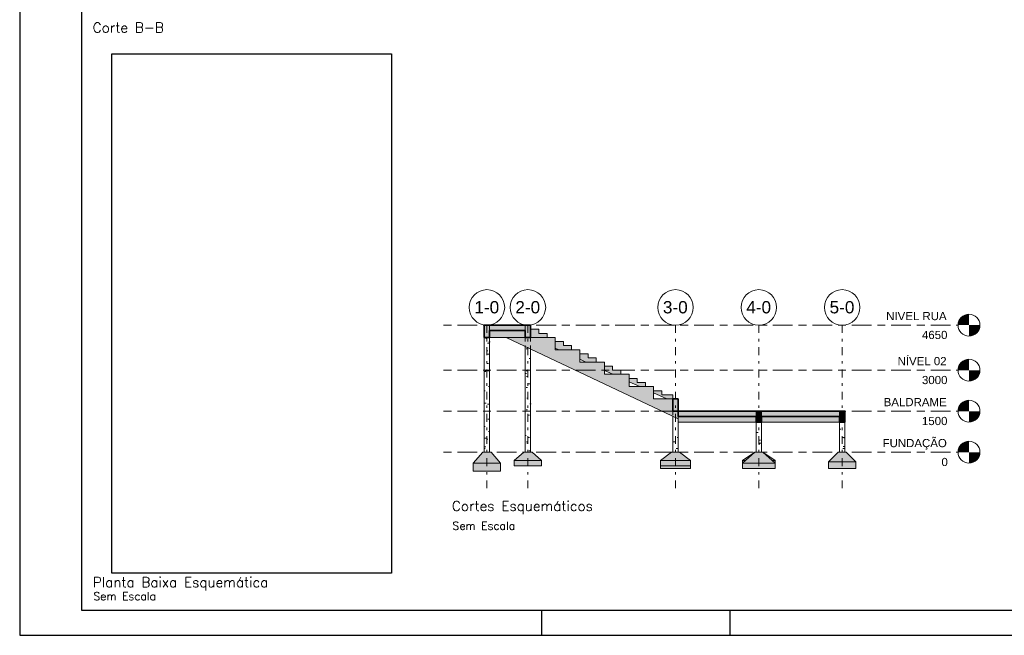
# Model space of a CAD drawing. Extents: x 0 to 84.1, y 0 to 59.4.
# Tile 1 of 5: x 0 to 39.6, y 0 to 24.8. Entities that reach past the tile are written whole.
import ezdxf

# ---------------------------------------------------------------- set-up
doc = ezdxf.new("R2010")
doc.units = 0
doc.header["$LTSCALE"] = 0.05
doc.header["$MEASUREMENT"] = 0
for name, pattern in [('Centro', [31.75, 6.35, -4.7625, 15.875, -4.7625]), ('Traço', [6.35, 3.175, -3.175]), ('Traço ponto', [15.875, 6.35, -4.7625, 0, -4.7625])]:
    doc.linetypes.add(name, pattern=pattern)
doc.layers.get('0').update_dxf_attribs({"linetype": 'CONTINUOUS'})
doc.layers.add('1', color=1, linetype='CONTINUOUS')
doc.layers.add('2', color=2, linetype='CONTINUOUS')
for name, color, linetype, lineweight in [('A-FLOR', 192, 'CONTINUOUS', 9), ('A-FLOR-LEVL', 51, 'CONTINUOUS', 9), ('S-BEAM', 12, 'CONTINUOUS', 9), ('S-COLS', 52, 'CONTINUOUS', 9), ('S-COLS-HDLN', 52, 'Traço', 9), ('S-FSTN', 251, 'CONTINUOUS', 9), ('S-GRID', 253, 'CONTINUOUS', 9), ('S-GRID-IDEN', 253, 'CONTINUOUS', 9)]:
    doc.layers.add(name, color=color, linetype=linetype, lineweight=lineweight)
doc.styles.add('Arial', font='arial.ttf', dxfattribs={"height": 300})
doc.styles.add('Arial_1', font='arial.ttf', dxfattribs={"height": 450})
doc.styles.get("Standard").update_dxf_attribs({"font": 'ROMANS.SHX'})
picture_1 = doc.add_image_def('image4.jpg', size_in_pixel=(5000, 9290))
pattern_1 = [(0, (25.33582, 10.64808), (0.89408, 0.22352), [0.007377, -0.663183, 0.007377, -0.663183, -3.57632]), (0, (25.33582, 10.64808), (0.89408, 0.22352), [-1.34112, 0.007377, -1.333743, 0.007377, -0.663183, -1.56464]), (0, (25.33582, 10.64808), (0.89408, 0.22352), [-3.3528, 0.007377, -0.439663, 0.007377, -1.110223]), (120, (25.6711, 10.75984), (-0.640614, 0.662536), [0.007377, -0.663183, 0.007377, -0.663183, -3.57632]), (120, (25.6711, 10.75984), (-0.640614, 0.662536), [-1.34112, 0.007377, -1.333743, 0.007377, -0.663183, -1.56464]), (120, (25.6711, 10.75984), (-0.640614, 0.662536), [-3.3528, 0.007377, -0.439663, 0.007377, -1.110223]), (240, (25.78286, 11.20688), (-0.253466, -0.886056), [0.007377, -0.663183, 0.007377, -0.663183, -3.57632]), (240, (25.78286, 11.20688), (-0.253466, -0.886056), [-1.34112, 0.007377, -1.333743, 0.007377, -0.663183, -1.56464]), (240, (25.78286, 11.20688), (-0.253466, -0.886056), [-3.3528, 0.007377, -0.439663, 0.007377, -1.110223])]
pattern_2 = [(0, (6034.44, 2975), (812.8, 203.2), [6.706, -602.894, 6.706, -602.894, -3251.2]), (0, (6034.44, 2975), (812.8, 203.2), [-1219.2, 6.706, -1212.494, 6.706, -602.894, -1422.4]), (0, (6034.44, 2975), (812.8, 203.2), [-3048, 6.706, -399.694, 6.706, -1009.294]), (120, (6339.24, 3076.6), (-582.3764, 602.3054), [6.706, -602.894, 6.706, -602.894, -3251.2]), (120, (6339.24, 3076.6), (-582.3764, 602.3054), [-1219.2, 6.706, -1212.494, 6.706, -602.894, -1422.4]), (120, (6339.24, 3076.6), (-582.3764, 602.3054), [-3048, 6.706, -399.694, 6.706, -1009.294]), (240, (6440.84, 3483), (-230.4236, -805.5054), [6.706, -602.894, 6.706, -602.894, -3251.2]), (240, (6440.84, 3483), (-230.4236, -805.5054), [-1219.2, 6.706, -1212.494, 6.706, -602.894, -1422.4]), (240, (6440.84, 3483), (-230.4236, -805.5054), [-3048, 6.706, -399.694, 6.706, -1009.294])]

# ---------------------------------------------------------------- blocks, each defined once
blk = doc.blocks.new('TQS - Sapata - S13-453188-Corte 1')
at = {"layer": 'S-FSTN'}
for points in [[(1451, -300), (2100, -300), (1750, 0), (1450, 0), (1100, -300)], [(2100, -500), (2100, -300), (1100, -300), (1100, -500), (1451, -500)]]:
    blk.add_hatch(color=256, dxfattribs=at).paths.add_polyline_path(points, flags=0)
for p, q in [((1100, -300), (1450, 0)), ((2100, -300), (1100, -300)), ((1100, -300), (2100, -300)), ((1100, -500), (1100, -300)), ((1450, 0), (1750, 0)), ((2100, -300), (1750, 0)), ((2100, -500), (2100, -300)), ((2100, -500), (1100, -500))]:
    blk.add_line(p, q, dxfattribs=at)
blk = doc.blocks.new('TQS - Sapata - S9-453200-Corte 1')
at = {"layer": 'S-FSTN'}
blk.add_hatch(color=256, dxfattribs=at).paths.add_polyline_path([(6450, -600), (7550, -600), (7550, -500), (6450, -500)], flags=0)
for p, q in [((6450, -600), (6450, -500)), ((7550, -600), (6450, -600)), ((7550, -600), (7550, -500))]:
    blk.add_line(p, q, dxfattribs=at)
blk = doc.blocks.new('TQS - Sapata - S14-453203-Corte 1')
at = {"layer": 'S-FSTN'}
for points in [[(7550, -300), (7150, 0), (6850, 0), (6450, -300)], [(6450, -500), (7550, -500), (7550, -300), (6450, -300), (6450, -400)]]:
    blk.add_hatch(color=256, dxfattribs=at).paths.add_polyline_path(points, flags=0)
for p, q in [((6450, -300), (6850, 0)), ((7550, -300), (6450, -300)), ((6450, -300), (7550, -300)), ((6450, -500), (6450, -300)), ((6850, 0), (7150, 0)), ((7550, -300), (7150, 0)), ((7550, -500), (7550, -300)), ((7550, -500), (6450, -500))]:
    blk.add_line(p, q, dxfattribs=at)
blk = doc.blocks.new('TQS - Sapata - S15-453212-Corte 1')
at = {"layer": 'S-FSTN'}
for points in [[(10650, -400), (10200, 0), (9900, 0), (9450, -400), (10630, -400)], [(9450, -600), (10650, -600), (10650, -400), (9450, -400)]]:
    blk.add_hatch(color=256, dxfattribs=at).paths.add_polyline_path(points, flags=0)
for p, q in [((9450, -400), (9900, 0)), ((9900, 0), (10200, 0)), ((10650, -400), (10200, 0)), ((10650, -400), (9450, -400)), ((9450, -400), (10650, -400)), ((9450, -600), (9450, -400)), ((10650, -600), (9450, -600)), ((10650, -600), (10650, -400))]:
    blk.add_line(p, q, dxfattribs=at)
blk = doc.blocks.new('TQS - Sapata - S4-453218-Corte 1')
at = {"layer": 'S-FSTN'}
h = blk.add_hatch(color=256, dxfattribs=at)
h.paths.add_polyline_path([(10630, -300), (10650, -300), (10200, 0), (10537, -300)], flags=0)
h.paths.add_polyline_path([(9562, -300), (9900, 0), (9450, -300)], flags=0)
h = blk.add_hatch(color=256, dxfattribs=at)
h.paths.add_polyline_path([(10650, -400), (10650, -300), (10537, -300), (10630, -383)], flags=0)
h.paths.add_polyline_path([(9450, -400), (9562, -300), (9450, -300)], flags=0)
for p, q in [((9450, -300), (9900, 0)), ((9562, -300), (9450, -300)), ((9450, -300), (9562, -300)), ((9450, -400), (9450, -300)), ((10650, -300), (10200, 0)), ((10650, -300), (10537, -300)), ((10537, -300), (10650, -300)), ((10650, -400), (10650, -300))]:
    blk.add_line(p, q, dxfattribs=at)
blk = doc.blocks.new('TQS - Sapata - S12-453227-Corte 1')
at = {"layer": 'S-FSTN'}
for points in [[(12600, -350), (13600, -350), (13250, 0), (12950, 0)], [(13000, -600), (13600, -600), (13600, -350), (12600, -350), (12600, -600)]]:
    blk.add_hatch(color=256, dxfattribs=at).paths.add_polyline_path(points, flags=0)
for p, q in [((12600, -350), (12950, 0)), ((13600, -350), (12600, -350)), ((12600, -350), (13600, -350)), ((12600, -600), (12600, -350)), ((12950, 0), (13250, 0)), ((13600, -350), (13250, 0)), ((13600, -600), (13600, -350)), ((13600, -600), (12600, -600))]:
    blk.add_line(p, q, dxfattribs=at)
blk = doc.blocks.new('TQS - Sapata - S11-453233-Corte 1')
at = {"layer": 'S-FSTN'}
for points in [[(600, -400), (250, 0), (-50, 0), (-400, -400)], [(-400, -700), (600, -700), (600, -400), (-400, -400)]]:
    blk.add_hatch(color=256, dxfattribs=at).paths.add_polyline_path(points, flags=0)
for p, q in [((-400, -400), (-50, 0)), ((-50, 0), (250, 0)), ((600, -400), (250, 0)), ((600, -400), (-400, -400)), ((-400, -400), (600, -400)), ((-400, -700), (-400, -400)), ((600, -700), (-400, -700)), ((600, -700), (600, -400))]:
    blk.add_line(p, q, dxfattribs=at)
blk = doc.blocks.new('TQS - Escada Família5 - TQS - Escada Família5-455367-Corte 1')
at = {"layer": 'S-FSTN'}
blk.add_hatch(color=256, dxfattribs=at).paths.add_polyline_path([(7100, 1220), (7100, 1950), (6200, 1950), (6200, 2400), (5300, 2400), (5300, 2850), (4400, 2850), (4400, 3300), (3500, 3300), (3500, 3750), (2600, 3750), (2600, 4200), (800, 4200), (6041, 1722)], flags=0)
for p, q in [((2600, 4200), (800, 4200)), ((800, 4200), (7100, 1220)), ((2600, 3750), (2600, 4200)), ((3500, 3750), (2600, 3750)), ((3500, 3300), (3500, 3750)), ((4400, 3300), (3500, 3300)), ((4400, 2850), (4400, 3300)), ((5300, 2850), (4400, 2850)), ((5300, 2400), (5300, 2850)), ((6200, 2400), (5300, 2400)), ((6200, 1950), (6200, 2400)), ((7100, 1950), (6200, 1950)), ((7100, 1220), (7100, 1950))]:
    blk.add_line(p, q, dxfattribs=at)
blk = doc.blocks.new('TQS - Escada Família6 - TQS - Escada Família6-456024-Corte 1')
at = {"layer": 'S-FSTN'}
h = blk.add_hatch(color=256, dxfattribs=at)
h.paths.add_polyline_path([(6712, 1950), (6900, 1950), (6900, 2100), (6500, 2100), (6500, 2250), (6200, 2250), (6200, 2169), (6681, 1950)], flags=0)
h.paths.add_polyline_path([(5865, 2400), (5900, 2400), (5900, 2550), (5600, 2550), (5600, 2700), (5300, 2700), (5300, 2579), (5693, 2400)], flags=0)
h.paths.add_polyline_path([(5000, 2850), (5000, 3000), (4700, 3000), (4700, 3150), (4400, 3150), (4400, 2990), (4706, 2850), (4945, 2850)], flags=0)
h.paths.add_polyline_path([(3916, 3300), (4100, 3300), (4100, 3450), (3800, 3450), (3800, 3600), (3500, 3600), (3500, 3400), (3719, 3300), (3879, 3300)], flags=0)
h.paths.add_polyline_path([(2833, 3750), (3200, 3750), (3200, 3900), (2900, 3900), (2900, 4050), (2600, 4050), (2600, 3810), (2732, 3750), (2814, 3750)], flags=0)
h.paths.add_polyline_path([(1759, 4200), (2300, 4200), (2300, 4350), (2000, 4350), (2000, 4500), (1700, 4500), (1700, 4220), (1745, 4200), (1756, 4200)], flags=0)
for p, q in [((2000, 4500), (1700, 4500)), ((2000, 4350), (2000, 4500)), ((2300, 4350), (2000, 4350)), ((2300, 4200), (2300, 4350)), ((1700, 4220), (1745, 4200)), ((2900, 4050), (2600, 4050)), ((2900, 3900), (2900, 4050)), ((2600, 3810), (2732, 3750)), ((3200, 3900), (2900, 3900)), ((3200, 3750), (3200, 3900)), ((3800, 3600), (3500, 3600)), ((3500, 3400), (3719, 3300)), ((3800, 3450), (3800, 3600)), ((4100, 3450), (3800, 3450)), ((4100, 3300), (4100, 3450)), ((4700, 3150), (4400, 3150)), ((4400, 2990), (4706, 2850)), ((4700, 3000), (4700, 3150)), ((5000, 3000), (4700, 3000)), ((5000, 2850), (5000, 3000)), ((5600, 2700), (5300, 2700)), ((5300, 2579), (5693, 2400)), ((5600, 2550), (5600, 2700)), ((5900, 2550), (5600, 2550)), ((5900, 2400), (5900, 2550)), ((6500, 2250), (6200, 2250)), ((6200, 2169), (6681, 1950)), ((6500, 2100), (6500, 2250)), ((6900, 2100), (6500, 2100)), ((6900, 1950), (6900, 2100))]:
    blk.add_line(p, q, dxfattribs=at)
blk = doc.blocks.new('TQS - Pilar retangular - 20_0x30_0-451598-Corte 1')
at = {"layer": 'S-COLS-HDLN', "linetype": 'Continuous'}
h = blk.add_hatch(dxfattribs=at)
h.set_pattern_fill('FP_1', color=256, style=0, pattern_type=2)
h.set_pattern_definition(pattern_2)
h.paths.add_polyline_path([(200, 0), (200, 1500), (0, 1500), (0, 0)], flags=0)
at = {"layer": 'S-COLS'}
for p, q in [((0, 1500), (0, 0)), ((200, 1500), (0, 1500)), ((200, 1500), (200, 0))]:
    blk.add_line(p, q, dxfattribs=at)
blk = doc.blocks.new('TQS - Pilar retangular - 20_0x30_0-V1-Corte 1')
at = {"layer": 'S-COLS-HDLN', "linetype": 'Continuous'}
h = blk.add_hatch(dxfattribs=at)
h.set_pattern_fill('FP_1', color=256, style=0, pattern_type=2)
h.set_pattern_definition(pattern_2)
h.paths.add_polyline_path([(1700, 0), (1700, 1500), (1500, 1500), (1500, 0)], flags=0)
at = {"layer": 'S-COLS'}
for p, q in [((1500, 1500), (1500, 0)), ((1700, 1500), (1500, 1500)), ((1700, 1500), (1700, 0))]:
    blk.add_line(p, q, dxfattribs=at)
blk = doc.blocks.new('Nível - M_Cabeça do nívell - Círculo-11858-Corte 1')
at = {"layer": 'A-FLOR-LEVL'}
h = blk.add_hatch(color=256, dxfattribs=at)
edge = h.paths.add_edge_path(flags=0)
edge.add_line((17741, 3000), (17341, 3000))
edge.add_arc((17741, 3000), 400, 90, 180, ccw=False)
edge.add_line((17741, 3400), (17741, 3000))
h = blk.add_hatch(color=256, dxfattribs=at)
edge = h.paths.add_edge_path(flags=0)
edge.add_line((17741, 2600), (17741, 3000))
edge.add_line((17741, 3000), (18141, 3000))
edge.add_arc((17741, 3000), 400, 270, 360, ccw=False)
blk.add_circle((17741, 3000), 400, dxfattribs=at)
blk = doc.blocks.new('Eixo - M_Cabeça da grade - Círculo-11575-Corte 1')
at = {"layer": 'S-GRID-IDEN'}
blk.add_circle((100, 5300), 650, dxfattribs=at)

msp = doc.modelspace()

# ---------------------------------------------------------------- hatches: boundary and pattern name
at = {"layer": 'A-FLOR', "true_color": 0x636466}
for points in [[(20.294, 12.271), (20.348, 12.271), (20.348, 12.491), (18.918, 12.491), (18.918, 12.271), (20.018, 12.271)], [(26.508, 8.806), (29.643, 8.806), (29.643, 9.026), (26.508, 9.026)], [(29.863, 8.806), (32.998, 8.806), (32.998, 9.026), (29.863, 9.026)]]:
    msp.add_hatch(color=251, dxfattribs=at).paths.add_polyline_path(points, flags=0)
at = {"layer": 'S-BEAM', "true_color": 0x636466}
for points in [[(18.698, 11.996), (18.918, 11.996), (18.918, 12.491), (18.698, 12.491), (18.698, 12.216)], [(20.348, 11.996), (20.568, 11.996), (20.568, 12.491), (20.348, 12.491), (20.348, 12.018)], [(19.578, 11.996), (20.348, 11.996), (20.348, 12.271), (18.918, 12.271), (18.918, 11.996), (19.193, 11.996)], [(29.643, 8.586), (29.643, 8.806), (26.508, 8.806), (26.508, 8.586), (27.867, 8.586)], [(29.863, 8.586), (29.863, 9.026), (29.643, 9.026), (29.643, 8.586)], [(30.391, 8.586), (32.998, 8.586), (32.998, 8.806), (29.863, 8.806), (29.863, 8.586)], [(32.998, 8.586), (33.218, 8.586), (33.218, 9.026), (32.998, 9.026), (32.998, 8.806)]]:
    msp.add_hatch(color=251, dxfattribs=at).paths.add_polyline_path(points, flags=0)
at = {"layer": 'S-COLS', "true_color": 0x636466}
h = msp.add_hatch(dxfattribs=at)
h.set_pattern_fill('FP_1', color=251, scale=0.0011, style=0, pattern_type=2)
h.set_pattern_definition(pattern_1)
h.paths.add_polyline_path([(18.918, 9.026), (18.918, 11.996), (18.698, 11.996), (18.698, 9.026)], flags=0)
h = msp.add_hatch(dxfattribs=at)
h.set_pattern_fill('FP_1', color=251, scale=0.0011, style=0, pattern_type=2)
h.set_pattern_definition(pattern_1)
h.paths.add_polyline_path([(20.568, 9.026), (20.568, 11.527), (20.348, 11.631), (20.348, 9.026)], flags=0)
h = msp.add_hatch(dxfattribs=at)
h.set_pattern_fill('FP_1', color=251, scale=0.0011, style=0, pattern_type=2)
h.set_pattern_definition(pattern_1)
h.paths.add_polyline_path([(26.508, 7.376), (26.508, 8.718), (26.288, 8.822), (26.288, 7.376)], flags=0)
h = msp.add_hatch(dxfattribs=at)
h.set_pattern_fill('FP_1', color=251, scale=0.0011, style=0, pattern_type=2)
h.set_pattern_definition(pattern_1)
h.paths.add_polyline_path([(29.643, 7.376), (29.863, 7.376), (29.863, 8.586), (29.643, 8.586), (29.643, 7.424)], flags=0)
h = msp.add_hatch(dxfattribs=at)
h.set_pattern_fill('FP_1', color=251, scale=0.0011, style=0, pattern_type=2)
h.set_pattern_definition(pattern_1)
h.paths.add_polyline_path([(33.218, 7.376), (33.218, 8.586), (32.998, 8.586), (32.998, 7.376)], flags=0)

# ---------------------------------------------------------------- linework, layer by layer
at = {"layer": '2', "linetype": 'Continuous'}
for p, q in [((0, 59.4), (0, 0)), ((21, 1), (21, 0)), ((28.6, 0), (28.6, 1)), ((0, 0), (84.1, 0))]:
    msp.add_line(p, q, dxfattribs=at)
msp.add_lwpolyline([(83.1, 1), (2.5, 1), (2.5, 58.4), (83.1, 58.4), (83.1, 1)], dxfattribs=at)
at = {"layer": 'A-FLOR', "lineweight": 35}
for p, q in [((20.348, 12.491), (18.918, 12.491)), ((18.918, 12.271), (20.348, 12.271)), ((29.643, 9.026), (26.508, 9.026)), ((26.508, 9.026), (26.508, 8.806)), ((26.508, 8.806), (29.643, 8.806)), ((32.998, 9.026), (29.863, 9.026)), ((29.863, 8.806), (32.998, 8.806))]:
    msp.add_line(p, q, dxfattribs=at)
at = {"layer": 'A-FLOR'}
for p, q in [((18.918, 12.491), (18.918, 12.271)), ((20.348, 12.271), (20.348, 12.491)), ((29.643, 8.806), (29.643, 9.026)), ((29.863, 9.026), (29.863, 8.806)), ((32.998, 8.806), (32.998, 9.026))]:
    msp.add_line(p, q, dxfattribs=at)
at = {"layer": 'A-FLOR-LEVL', "color": 253, "linetype": 'Centro'}
for p, q in [((17.066, 12.491), (37.773, 12.491)), ((17.066, 10.676), (37.773, 10.676)), ((17.066, 9.026), (37.773, 9.026)), ((17.066, 7.376), (37.773, 7.376))]:
    msp.add_line(p, q, dxfattribs=at)
at = {"layer": 'S-BEAM', "lineweight": 35}
for p, q in [((18.918, 12.491), (18.698, 12.491)), ((18.698, 12.491), (18.698, 11.996)), ((20.568, 12.491), (20.348, 12.491)), ((20.568, 11.996), (20.568, 12.491)), ((18.698, 11.996), (18.918, 11.996)), ((18.918, 11.996), (18.918, 12.271)), ((20.348, 12.271), (20.348, 11.996)), ((20.348, 11.996), (20.568, 11.996)), ((26.508, 9.521), (26.288, 9.521)), ((26.288, 9.521), (26.288, 9.026)), ((26.508, 9.026), (26.508, 9.521)), ((26.288, 9.026), (26.508, 9.026)), ((29.863, 9.026), (29.643, 9.026)), ((29.643, 8.806), (29.643, 8.586)), ((29.863, 8.586), (29.863, 8.806)), ((33.218, 9.026), (32.998, 9.026)), ((32.998, 8.806), (32.998, 8.586)), ((33.218, 8.586), (33.218, 9.026)), ((29.643, 8.586), (29.863, 8.586)), ((32.998, 8.586), (33.218, 8.586))]:
    msp.add_line(p, q, dxfattribs=at)
at = {"layer": 'S-BEAM'}
for p, q in [((18.918, 12.271), (18.918, 12.491)), ((20.348, 12.491), (20.348, 12.271)), ((18.918, 11.996), (19.578, 11.996)), ((29.643, 9.026), (29.643, 8.806)), ((29.863, 8.806), (29.863, 9.026)), ((32.998, 9.026), (32.998, 8.806)), ((26.508, 8.586), (29.643, 8.586)), ((29.863, 8.586), (32.998, 8.586))]:
    msp.add_line(p, q, dxfattribs=at)
at = {"layer": 'S-COLS'}
for p, q in [((18.698, 11.996), (18.698, 9.026)), ((18.918, 11.996), (18.918, 9.026)), ((20.348, 11.631), (20.348, 9.026)), ((20.568, 11.527), (20.568, 9.026)), ((18.918, 9.026), (18.698, 9.026)), ((20.568, 9.026), (20.348, 9.026)), ((26.288, 8.822), (26.288, 7.376)), ((26.508, 8.718), (26.508, 7.376)), ((29.643, 8.586), (29.643, 7.376)), ((29.863, 8.586), (29.863, 7.376)), ((32.998, 8.586), (32.998, 7.376)), ((33.218, 8.586), (33.218, 7.376))]:
    msp.add_line(p, q, dxfattribs=at)
at = {"layer": 'S-COLS-HDLN'}
for p, q in [((20.348, 11.996), (20.348, 11.631)), ((20.568, 11.996), (20.568, 11.527)), ((26.288, 9.026), (26.288, 8.822))]:
    msp.add_line(p, q, dxfattribs=at)
at = {"layer": 'S-GRID', "linetype": 'Traço ponto'}
for p, q in [((18.808, 5.92), (18.808, 12.491)), ((20.458, 5.92), (20.458, 12.491)), ((26.398, 5.92), (26.398, 12.491)), ((29.753, 5.92), (29.753, 12.491)), ((33.108, 5.92), (33.108, 12.491))]:
    msp.add_line(p, q, dxfattribs=at)

# ---------------------------------------------------------------- block references
at = {"layer": 'S-COLS', "xscale": 0.0011, "yscale": 0.0011, "zscale": 0.0011}
msp.add_blockref('TQS - Escada Família6 - TQS - Escada Família6-456024-Corte 1', (18.698, 7.376), dxfattribs=at)
at = {"layer": 'S-COLS', "linetype": 'Traço', "xscale": 0.0011, "yscale": 0.0011, "zscale": 0.0011}
for name in ['TQS - Pilar retangular - 20_0x30_0-451598-Corte 1', 'TQS - Pilar retangular - 20_0x30_0-V1-Corte 1']:
    msp.add_blockref(name, (18.698, 7.376), dxfattribs=at)
at = {"layer": 'S-FSTN', "color": 251, "true_color": 0x636466, "xscale": 0.0011, "yscale": 0.0011, "zscale": 0.0011}
for p in [(18.698, 9.191), (18.698, 7.376), (18.698, 5.726), (18.698, 4.076)]:
    msp.add_blockref('Nível - M_Cabeça do nívell - Círculo-11858-Corte 1', p, dxfattribs=at)
at = {"layer": 'S-FSTN', "color": 8, "xscale": 0.0011, "yscale": 0.0011, "zscale": 0.0011}
msp.add_blockref('TQS - Escada Família5 - TQS - Escada Família5-455367-Corte 1', (18.698, 7.376), dxfattribs=at)
at = {"layer": 'S-FSTN', "xscale": 0.0011, "yscale": 0.0011, "zscale": 0.0011}
for name in ['TQS - Sapata - S11-453233-Corte 1', 'TQS - Sapata - S13-453188-Corte 1', 'TQS - Sapata - S14-453203-Corte 1', 'TQS - Sapata - S15-453212-Corte 1', 'TQS - Sapata - S4-453218-Corte 1', 'TQS - Sapata - S12-453227-Corte 1', 'TQS - Sapata - S9-453200-Corte 1']:
    msp.add_blockref(name, (18.698, 7.376), dxfattribs=at)
at = {"layer": 'S-GRID-IDEN', "xscale": 0.0011, "yscale": 0.0011, "zscale": 0.0011}
for p in [(18.698, 7.376), (20.348, 7.376), (26.288, 7.376), (29.643, 7.376), (32.998, 7.376)]:
    msp.add_blockref('Eixo - M_Cabeça da grade - Círculo-11575-Corte 1', p, dxfattribs=at)

# ---------------------------------------------------------------- texts
at = {"layer": '1', "linetype": 'Continuous'}
for s, height, p in [('Corte B-B', 0.4, (2.939, 24.277)), ('Cortes Esquemáticos', 0.4, (17.4, 5.009)), ('Sem Escala ', 0.32, (17.423, 4.251)), ('Planta Baixa Esquemática', 0.4, (2.946, 1.936)), ('Sem Escala ', 0.32, (2.968, 1.416))]:
    msp.add_text(s, height=height, dxfattribs=at).set_placement(p)
at = {"layer": 'A-FLOR-LEVL', "char_height": 0.33, "attachment_point": 1, "style": 'Arial'}
for s, insert, width in [('NIVEL RUA', (34.88, 13.023), 2.98949), ('4650', (36.32, 12.262), 1.26987), ('NÍVEL 02', (35.339, 11.208), 2.43392), ('3000', (36.32, 10.447), 1.26987), ('BALDRAME', (34.779, 9.558), 3.11295), ('1500', (36.32, 8.797), 1.26987), ('FUNDAÇÃO', (34.735, 7.908), 3.16586), ('0', (37.106, 7.147), 0.31747)]:
    msp.add_mtext(s, dxfattribs=dict(at, insert=insert, width=width))
at = {"layer": 'S-GRID-IDEN', "char_height": 0.495, "width": 1.21696, "attachment_point": 1, "style": 'Arial_1'}
for s, insert in [('1-0', (18.302, 13.461)), ('2-0', (19.952, 13.461)), ('3-0', (25.892, 13.461)), ('4-0', (29.247, 13.461)), ('5-0', (32.602, 13.461))]:
    msp.add_mtext(s, dxfattribs=dict(at, insert=insert))

# ---------------------------------------------------------------- pictures from other files: only their frames are drawn
at = {"linetype": 'Continuous'}
image = msp.add_image(picture_1, insert=(3.708, 2.504), size_in_units=(11.26, 20.921), dxfattribs=at)
image.dxf.flags = 15

doc.saveas('drawing.dxf')
